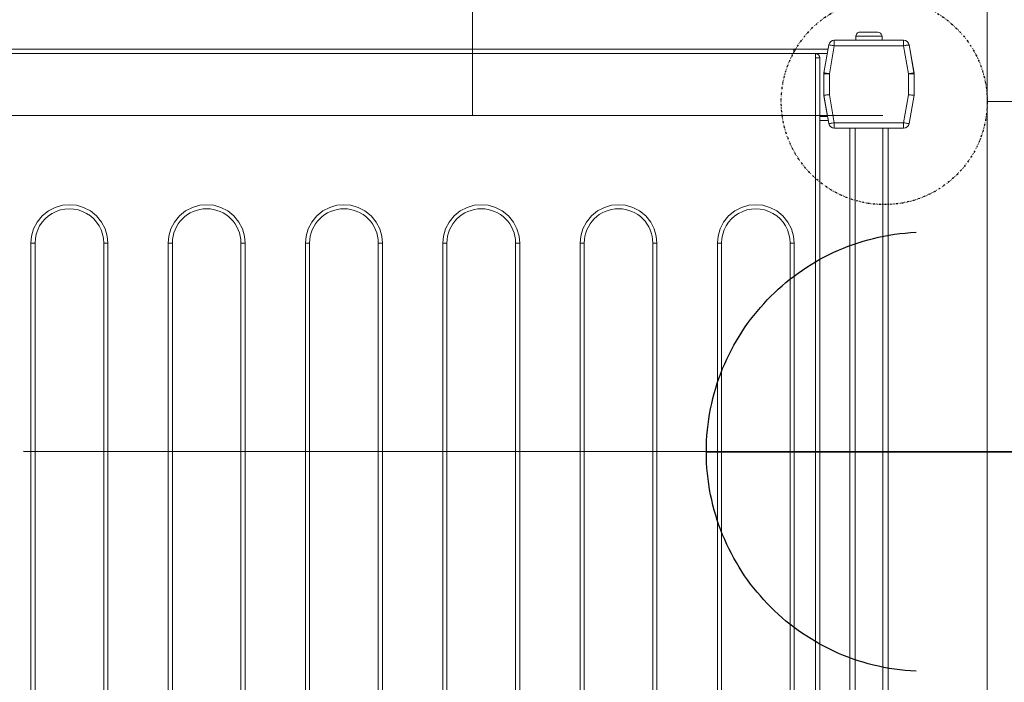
# Model space of a CAD drawing. Header units: centimetres. Extents: x -9388 to 91680, y -1419244 to 50347.
# Tile 45 of 183: x 15557 to 15915, y -710098 to -709857. Entities that reach past the tile are written whole.
import ezdxf
from ezdxf.enums import TextEntityAlignment as Align

# ---------------------------------------------------------------- set-up
doc = ezdxf.new("R2010")
doc.units = ezdxf.units.CM
doc.linetypes.add('DIVIDE2', pattern=[0.625, 0.25, -0.125, 0, -0.125, 0, -0.125])
doc.linetypes.add('PHANTOM', pattern=[2.5, 1.25, -0.25, 0.25, -0.25, 0.25, -0.25])
doc.layers.add('! Strefy Powierzchnie', color=7, linetype='Continuous')
for name, color, linetype, lineweight, true_color in [('Q_kd', 7, 'PHANTOM', 30, 0x01ff01), ('Q_ks', 7, 'DIVIDE2', 30, 0x997301), ('Wnętrze - umeblowanie_Nr_pióra__201', 7, 'Continuous', 5, 0x595959)]:
    doc.layers.add(name, color=color, linetype=linetype, lineweight=lineweight, true_color=true_color)
for name, color, linetype, lineweight in [('Q_opis', 3, 'Continuous', 13), ('Q_podkład', 8, 'Continuous', 9), ('Q_wys prowadzenia instalacji', 6, 'Continuous', 13), ('Ściany wewnętrzne_Nr_pióra__1', 7, 'Continuous', 13)]:
    doc.layers.add(name, color=color, linetype=linetype, lineweight=lineweight)
doc.styles.add('TT', font='ARIALN.TTF', dxfattribs={"height": 200})

# ---------------------------------------------------------------- blocks, each defined once
blk = doc.blocks.new('PAB.01_RZUT PRZYZIEMIA')
at = {"layer": '! Strefy Powierzchnie', "color": 8, "linetype": 'Continuous', "lineweight": 0, "flags": 128}
blk.add_lwpolyline([(44909.00372400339, -710284.2750460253), (45909.0037509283, -710284.2751148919), (45909.00384792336, -708884.2751148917), (44909.00382099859, -708884.2750460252)], close=True, dxfattribs=at)
at = {"layer": 'Wnętrze - umeblowanie_Nr_pióra__201', "color": 8, "linetype": 'Continuous'}
for p, q in [((45861.19385618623, -709862.5299528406), (45861.19385611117, -709864.0299528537)), ((45870.69385308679, -709862.5299533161), (45861.19385618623, -709862.5299528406)), ((45861.19385618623, -709862.5299528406), (45861.19385611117, -709864.0299528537)), ((45870.69385308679, -709862.5299533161), (45861.19385618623, -709862.5299528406)), ((45861.26245369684, -709862.2299528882), (45861.22416516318, -709862.2299528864)), ((45861.26245369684, -709862.2299528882), (45861.22416516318, -709862.2299528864)), ((45870.66355159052, -709862.2299533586), (45870.62525560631, -709862.2299533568)), ((45870.66355159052, -709862.2299533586), (45870.62525560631, -709862.2299533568)), ((45870.69385301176, -709864.0299533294), (45870.69385308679, -709862.5299533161)), ((45870.69385301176, -709864.0299533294), (45870.69385308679, -709862.5299533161)), ((45851.35236176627, -709865.6826559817), (45849.55823909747, -709875.8576334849)), ((45851.35236176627, -709865.6826559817), (45849.55823909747, -709875.8576334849)), ((45853.32198233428, -709866.0299525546), (45851.52785221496, -709876.2049293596)), ((45853.32198233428, -709866.0299525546), (45851.52785221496, -709876.2049293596)), ((45853.3219824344, -709864.0299524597), (45853.32198233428, -709866.0299525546)), ((45878.5655776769, -709864.0299537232), (45853.3219824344, -709864.0299524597)), ((45853.3219824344, -709864.0299524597), (45853.32198233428, -709866.0299525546)), ((45878.5655776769, -709864.0299537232), (45853.3219824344, -709864.0299524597)), ((45878.56557757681, -709866.0299538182), (45853.32198233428, -709866.0299525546)), ((45878.56557757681, -709866.0299538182), (45853.32198233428, -709866.0299525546)), ((45878.56557757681, -709866.0299538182), (45878.5655776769, -709864.0299537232)), ((45878.56557757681, -709866.0299538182), (45878.5655776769, -709864.0299537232)), ((45880.35970667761, -709876.2049308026), (45878.56557757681, -709866.0299538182)), ((45880.35970667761, -709876.2049308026), (45878.56557757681, -709866.0299538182)), ((45882.32931982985, -709875.8576351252), (45880.53519817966, -709865.6826574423)), ((45882.32931982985, -709875.8576351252), (45880.53519817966, -709865.6826574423)), ((45880.53534719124, -709865.6826574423), (45882.35985230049, -709876.0299540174)), ((45880.53534719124, -709865.6826574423), (45882.35985230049, -709876.0299540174)), ((44966.52785474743, -709867.2799081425), (45838.52785611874, -709867.2799517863)), ((44966.52785474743, -709867.2799081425), (45838.52785611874, -709867.2799517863)), ((44966.52785467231, -709868.7799079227), (45838.52785604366, -709868.7799515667)), ((45846.52785734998, -709868.8799522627), (45552.52785013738, -709868.879937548)), ((45838.52785604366, -709868.7799515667), (45838.52785611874, -709867.2799517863)), ((45838.52785611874, -709867.2799517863), (45851.07071483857, -709867.2799524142)), ((45838.52785604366, -709868.7799515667), (45838.52785611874, -709867.2799517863)), ((45838.52785611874, -709867.2799517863), (45851.07071483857, -709867.2799524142)), ((45838.52785603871, -709868.8799518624), (45838.52785604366, -709868.7799515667)), ((45838.52785604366, -709868.7799515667), (45850.8062266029, -709868.7799521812)), ((45838.52785603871, -709868.8799518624), (45838.52785604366, -709868.7799515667)), ((45838.52785604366, -709868.7799515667), (45850.8062266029, -709868.7799521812)), ((45846.52785734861, -709868.9079170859), (45846.52785734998, -709868.8799522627)), ((45846.52785734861, -709868.9079170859), (45846.52785734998, -709868.8799522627)), ((45846.52785727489, -709870.379952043), (45846.52785734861, -709868.9079170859)), ((45846.52785727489, -709870.379952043), (45846.52785734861, -709868.9079170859)), ((45846.52783765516, -710262.3799405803), (45846.52785727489, -709870.379952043)), ((45846.52783765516, -710262.3799405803), (45846.52785727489, -709870.379952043)), ((45848.02785286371, -709870.379952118), (45846.52785727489, -709870.379952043)), ((45848.02785286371, -709870.379952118), (45846.52785727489, -709870.379952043)), ((45848.02783324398, -710262.3799406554), (45848.02785286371, -709870.379952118)), ((45848.02783324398, -710262.3799406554), (45848.02785286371, -709870.379952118)), ((45849.52785561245, -709876.2049292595), (45849.52785522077, -709884.0299518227)), ((45849.52785561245, -709876.2049292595), (45849.52785522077, -709884.0299518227)), ((45849.52785562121, -709876.0299523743), (45849.55823909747, -709875.8576334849)), ((45849.52785562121, -709876.0299523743), (45849.55823909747, -709875.8576334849)), ((45849.52785561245, -709876.2049292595), (45849.52785562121, -709876.0299523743)), ((45849.52785561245, -709876.2049292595), (45849.52785562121, -709876.0299523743)), ((45851.52785221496, -709876.2049293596), (45849.52785561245, -709876.2049292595)), ((45851.52785221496, -709876.2049293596), (45849.52785561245, -709876.2049292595)), ((45851.52785221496, -709876.2049293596), (45851.5278518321, -709883.8549750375)), ((45851.52785221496, -709876.2049293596), (45851.5278518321, -709883.8549750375)), ((45880.35970629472, -709883.8549764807), (45880.35970667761, -709876.2049308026)), ((45880.35970629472, -709883.8549764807), (45880.35970667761, -709876.2049308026)), ((45882.35970328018, -709876.2049309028), (45880.35970667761, -709876.2049308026)), ((45882.35970328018, -709876.2049309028), (45880.35970667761, -709876.2049308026)), ((45882.3597028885, -709884.029953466), (45882.35970328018, -709876.2049309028)), ((45882.3597028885, -709884.029953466), (45882.35970328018, -709876.2049309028)), ((45882.35985230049, -709876.0299540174), (45882.35985190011, -709884.029953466)), ((45882.35985230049, -709876.0299540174), (45882.35985190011, -709884.029953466)), ((45849.52785520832, -709884.2799523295), (45849.52785522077, -709884.0299518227)), ((45849.52785522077, -709884.0299518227), (45851.35236033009, -709894.3772493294)), ((45849.52785520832, -709884.2799523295), (45849.52785522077, -709884.0299518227)), ((45849.52785522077, -709884.0299518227), (45851.35236033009, -709894.3772493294)), ((45851.5278518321, -709883.8549750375), (45853.3219809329, -709894.0299517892)), ((45851.5278518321, -709883.8549750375), (45853.3219809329, -709894.0299517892)), ((45878.5655761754, -709894.0299530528), (45880.35970629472, -709883.8549764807)), ((45878.5655761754, -709894.0299530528), (45880.35970629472, -709883.8549764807)), ((45880.53519674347, -709894.3772507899), (45882.3597028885, -709884.029953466)), ((45880.53519674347, -709894.3772507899), (45882.3597028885, -709884.029953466)), ((45882.35985190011, -709884.029953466), (45880.53534575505, -709894.3772507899)), ((45882.35985190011, -709884.029953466), (45880.53534575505, -709894.3772507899)), ((45850.85031053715, -709891.7799526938), (45849.52785520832, -709884.2799523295)), ((45850.85031053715, -709891.7799526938), (45849.52785520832, -709884.2799523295)), ((45848.02785179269, -709891.7799525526), (45850.85031053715, -709891.7799526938)), ((45848.02785179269, -709891.7799525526), (45850.85031053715, -709891.7799526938)), ((45848.02785171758, -709893.2799518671), (45851.1147986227, -709893.2799520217)), ((45848.02785171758, -709893.2799518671), (45851.1147986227, -709893.2799520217)), ((45853.3219809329, -709894.0299517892), (45853.32198083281, -709896.0299539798)), ((45853.3219809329, -709894.0299517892), (45878.5655761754, -709894.0299530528)), ((45853.3219809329, -709894.0299517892), (45853.32198083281, -709896.0299539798)), ((45853.3219809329, -709894.0299517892), (45878.5655761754, -709894.0299530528)), ((45878.56557607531, -709896.0299552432), (45878.5655761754, -709894.0299530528)), ((45878.56557607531, -709896.0299552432), (45878.5655761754, -709894.0299530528)), ((45853.32198083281, -709896.0299539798), (45878.56557607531, -709896.0299552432)), ((45853.32198083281, -709896.0299539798), (45878.56557607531, -709896.0299552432)), ((45858.94383676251, -710233.9424459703), (45858.9438536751, -709896.029954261)), ((45858.94383676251, -710233.9424459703), (45858.9438536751, -709896.029954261)), ((45860.94384081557, -710233.9424460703), (45860.94385772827, -709896.0299543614)), ((45860.94384081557, -710233.9424460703), (45860.94385772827, -709896.0299543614)), ((45870.94383872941, -710233.9424465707), (45870.94385564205, -709896.0299548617)), ((45870.94383872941, -710233.9424465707), (45870.94385564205, -709896.0299548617)), ((45872.943835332, -710233.9424466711), (45872.94385224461, -709896.0299549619)), ((45872.943835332, -710233.9424466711), (45872.94385224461, -709896.0299549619)), ((45560.72783844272, -710196.3799415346), (45560.72785138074, -709937.8799362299)), ((45560.72783844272, -710196.3799415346), (45560.72785138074, -709937.8799362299)), ((45560.72785138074, -709937.8799362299), (45562.22784697, -709937.879936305)), ((45560.72785138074, -709937.8799362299), (45562.22784697, -709937.879936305)), ((45562.22783403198, -710196.3799416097), (45562.22784697, -709937.879936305)), ((45562.22783403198, -710196.3799416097), (45562.22784697, -709937.879936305)), ((45587.22785293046, -709937.8799375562), (45587.22783999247, -710196.379942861)), ((45587.22785293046, -709937.8799375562), (45587.22783999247, -710196.379942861)), ((45587.22785293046, -709937.8799375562), (45588.72784851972, -709937.8799376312)), ((45587.22785293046, -709937.8799375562), (45588.72784851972, -709937.8799376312)), ((45588.72784851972, -709937.8799376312), (45588.7278355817, -710196.379942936)), ((45588.72784851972, -709937.8799376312), (45588.7278355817, -710196.379942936)), ((45610.72783546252, -710196.3799440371), (45610.72784840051, -709937.8799387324)), ((45610.72783546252, -710196.3799440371), (45610.72784840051, -709937.8799387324)), ((45610.72784840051, -709937.8799387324), (45612.22785889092, -709937.8799388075)), ((45610.72784840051, -709937.8799387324), (45612.22785889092, -709937.8799388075)), ((45612.22784595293, -710196.3799441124), (45612.22785889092, -709937.8799388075)), ((45612.22784595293, -710196.3799441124), (45612.22785889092, -709937.8799388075)), ((45637.2278499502, -709937.8799400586), (45637.22783701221, -710196.3799453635)), ((45637.2278499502, -709937.8799400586), (45637.22783701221, -710196.3799453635)), ((45637.2278499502, -709937.8799400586), (45638.72784553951, -709937.8799401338)), ((45637.2278499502, -709937.8799400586), (45638.72784553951, -709937.8799401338)), ((45638.72784553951, -709937.8799401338), (45638.72783260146, -710196.3799454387)), ((45638.72784553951, -709937.8799401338), (45638.72783260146, -710196.3799454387)), ((45660.72783993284, -710196.3799465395), (45660.72785287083, -709937.8799412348)), ((45660.72783993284, -710196.3799465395), (45660.72785287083, -709937.8799412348)), ((45660.72785287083, -709937.8799412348), (45662.22785591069, -709937.8799413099)), ((45660.72785287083, -709937.8799412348), (45662.22785591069, -709937.8799413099)), ((45662.22784297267, -710196.3799466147), (45662.22785591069, -709937.8799413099)), ((45662.22784297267, -710196.3799466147), (45662.22785591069, -709937.8799413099)), ((45687.22785442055, -709937.879942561), (45687.22784148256, -710196.379947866)), ((45687.22785442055, -709937.879942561), (45687.22784148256, -710196.379947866)), ((45687.22785442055, -709937.879942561), (45688.72785000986, -709937.8799426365)), ((45687.22785442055, -709937.879942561), (45688.72785000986, -709937.8799426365)), ((45688.72785000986, -709937.8799426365), (45688.72783707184, -710196.3799479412)), ((45688.72785000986, -709937.8799426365), (45688.72783707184, -710196.3799479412)), ((45710.72784067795, -710196.3799490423), (45710.72785361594, -709937.8799437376)), ((45710.72784067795, -710196.3799490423), (45710.72785361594, -709937.8799437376)), ((45710.72785361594, -709937.8799437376), (45712.22785293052, -709937.8799438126)), ((45710.72785361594, -709937.8799437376), (45712.22785293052, -709937.8799438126)), ((45712.2278399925, -710196.3799491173), (45712.22785293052, -709937.8799438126)), ((45712.2278399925, -710196.3799491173), (45712.22785293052, -709937.8799438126)), ((45737.22785330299, -709937.8799450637), (45737.22784036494, -710196.3799503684)), ((45737.22785330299, -709937.8799450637), (45737.22784036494, -710196.3799503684)), ((45737.22785330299, -709937.8799450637), (45738.72785261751, -709937.8799451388)), ((45737.22785330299, -709937.8799450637), (45738.72785261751, -709937.8799451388)), ((45738.72785261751, -709937.8799451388), (45738.72783967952, -710196.3799504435)), ((45738.72785261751, -709937.8799451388), (45738.72783967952, -710196.3799504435)), ((45760.72783956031, -710196.3799515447), (45760.7278524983, -709937.8799462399)), ((45760.72783956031, -710196.3799515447), (45760.7278524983, -709937.8799462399)), ((45760.7278524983, -709937.8799462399), (45762.22785251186, -709937.8799463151)), ((45760.7278524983, -709937.8799462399), (45762.22785251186, -709937.8799463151)), ((45762.22783957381, -710196.3799516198), (45762.22785251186, -709937.8799463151)), ((45762.22783957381, -710196.3799516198), (45762.22785251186, -709937.8799463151)), ((45787.22785218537, -709937.8799475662), (45787.22783924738, -710196.3799528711)), ((45787.22785218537, -709937.8799475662), (45787.22783924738, -710196.3799528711)), ((45787.22785218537, -709937.8799475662), (45788.72785336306, -709937.8799476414)), ((45787.22785218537, -709937.8799475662), (45788.72785336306, -709937.8799476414)), ((45788.72785336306, -709937.8799476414), (45788.72784042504, -710196.3799529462)), ((45788.72785336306, -709937.8799476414), (45788.72784042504, -710196.3799529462)), ((45810.72783844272, -710196.3799540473), (45810.72785138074, -709937.8799487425)), ((45810.72783844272, -710196.3799540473), (45810.72785138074, -709937.8799487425)), ((45810.72785138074, -709937.8799487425), (45812.22785442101, -709937.8799488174)), ((45810.72785138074, -709937.8799487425), (45812.22785442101, -709937.8799488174)), ((45812.22784148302, -710196.3799541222), (45812.22785442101, -709937.8799488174)), ((45812.22784148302, -710196.3799541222), (45812.22785442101, -709937.8799488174)), ((45837.22785293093, -709937.8799500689), (45837.22783999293, -710196.3799553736)), ((45837.22785293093, -709937.8799500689), (45837.22783999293, -710196.3799553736)), ((45837.22785293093, -709937.8799500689), (45838.72785597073, -709937.8799501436)), ((45837.22785293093, -709937.8799500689), (45838.72785597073, -709937.8799501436)), ((45838.72785597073, -709937.8799501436), (45838.72784303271, -710196.3799554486)), ((45838.72785597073, -709937.8799501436), (45838.72784303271, -710196.3799554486))]:
    blk.add_line(p, q, dxfattribs=at)
at = {"layer": 'Wnętrze - umeblowanie_Nr_pióra__201', "color": 8, "linetype": 'Continuous', "flags": 128}
for points in [[(45862.74972375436, -709861.0299529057), (45862.2417804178, -709861.1158748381), (45861.79105008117, -709861.3658152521), (45861.45371012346, -709861.7479978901), (45861.26245370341, -709862.2299528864)], [(45862.74972375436, -709861.0299529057), (45862.2417804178, -709861.1158748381), (45861.79105008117, -709861.3658152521), (45861.45371012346, -709861.7479978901), (45861.26245370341, -709862.2299528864)], [(45869.13799311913, -709861.0299532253), (45868.76223053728, -709861.0299532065), (45868.01900531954, -709861.0299531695), (45867.01413806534, -709861.0299531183), (45865.94385470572, -709861.0299530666), (45864.87357880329, -709861.0299530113), (45863.86870409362, -709861.0299529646), (45863.1254788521, -709861.0299529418), (45862.74972390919, -709861.0299528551)], [(45869.13799311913, -709861.0299532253), (45868.76223053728, -709861.0299532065), (45868.01900531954, -709861.0299531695), (45867.01413806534, -709861.0299531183), (45865.94385470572, -709861.0299530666), (45864.87357880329, -709861.0299530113), (45863.86870409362, -709861.0299529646), (45863.1254788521, -709861.0299529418), (45862.74972390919, -709861.0299528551)], [(45870.62525560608, -709862.2299533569), (45870.44291757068, -709861.7626554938), (45870.11641079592, -709861.3819701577), (45869.68095417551, -709861.1285882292), (45869.13799311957, -709861.0299532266)], [(45870.62525560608, -709862.2299533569), (45870.44291757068, -709861.7626554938), (45870.11641079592, -709861.3819701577), (45869.68095417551, -709861.1285882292), (45869.13799311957, -709861.0299532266)], [(45853.32198233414, -709866.0299525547), (45852.93772609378, -709865.962198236), (45852.56823690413, -709865.8970478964), (45852.22772302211, -709865.8370049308), (45851.92925276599, -709865.7843768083), (45851.68430748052, -709865.7411860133), (45851.50228979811, -709865.7090923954), (45851.35236176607, -709865.6826559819)], [(45853.32198233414, -709866.0299525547), (45852.93772609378, -709865.962198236), (45852.56823690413, -709865.8970478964), (45852.22772302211, -709865.8370049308), (45851.92925276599, -709865.7843768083), (45851.68430748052, -709865.7411860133), (45851.50228979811, -709865.7090923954), (45851.35236176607, -709865.6826559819)], [(45880.4973492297, -709865.689330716), (45880.38527014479, -709865.709093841), (45880.20325245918, -709865.7411874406), (45879.95830716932, -709865.7843782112), (45879.65983690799, -709865.8370063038), (45879.31932301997, -709865.8970492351), (45878.94983382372, -709865.9621995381), (45878.56557757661, -709866.0299538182)], [(45880.4973492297, -709865.689330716), (45880.38527014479, -709865.709093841), (45880.20325245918, -709865.7411874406), (45879.95830716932, -709865.7843782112), (45879.65983690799, -709865.8370063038), (45879.31932301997, -709865.8970492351), (45878.94983382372, -709865.9621995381), (45878.56557757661, -709866.0299538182)], [(45846.83300326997, -709868.9479052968), (45846.52785727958, -709868.9078276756)], [(45846.83300326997, -709868.9479052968), (45846.52785727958, -709868.9078276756)], [(45848.02771875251, -709870.4000100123), (45847.92858135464, -709869.855451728), (45847.61632009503, -709869.3780231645), (45847.38898798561, -709869.1886852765), (45847.12432848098, -709869.0431567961), (45846.8330033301, -709868.9479052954)], [(45848.02771875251, -709870.4000100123), (45847.92858135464, -709869.855451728), (45847.61632009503, -709869.3780231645), (45847.38898798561, -709869.1886852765), (45847.12432848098, -709869.0431567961), (45846.8330033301, -709868.9479052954)], [(45849.59608804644, -709875.8643064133), (45849.70816712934, -709875.8840700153), (45849.89017736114, -709875.9161634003), (45850.13513009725, -709875.9593544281), (45850.43359290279, -709876.0119825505), (45850.77411423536, -709876.0720249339), (45851.14360342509, -709876.1371756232), (45851.52785221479, -709876.2049293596)], [(45849.59608804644, -709875.8643064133), (45849.70816712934, -709875.8840700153), (45849.89017736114, -709875.9161634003), (45850.13513009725, -709875.9593544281), (45850.43359290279, -709876.0119825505), (45850.77411423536, -709876.0720249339), (45851.14360342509, -709876.1371756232), (45851.52785221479, -709876.2049293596)], [(45880.35970667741, -709876.2049308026), (45880.74395547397, -709876.1371771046), (45881.11344467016, -709876.0720264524), (45881.45396600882, -709876.0119841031), (45881.75242881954, -709875.9593560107), (45881.99738155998, -709875.9161650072), (45882.17939179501, -709875.8840716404), (45882.32931982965, -709875.8576351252)], [(45880.35970667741, -709876.2049308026), (45880.74395547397, -709876.1371771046), (45881.11344467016, -709876.0720264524), (45881.45396600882, -709876.0119841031), (45881.75242881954, -709875.9593560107), (45881.99738155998, -709875.9161650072), (45882.17939179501, -709875.8840716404), (45882.32931982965, -709875.8576351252)], [(45851.5278518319, -709883.8549750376), (45851.18055791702, -709883.8853603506), (45850.84381402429, -709883.9148199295), (45850.52785725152, -709883.9424634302), (45850.24227649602, -709883.9674489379), (45849.99576658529, -709883.9890146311), (45849.79580790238, -709884.0065104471), (45849.64847267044, -709884.0193999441), (45849.5278552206, -709884.0299518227)], [(45851.5278518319, -709883.8549750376), (45851.18055791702, -709883.8853603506), (45850.84381402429, -709883.9148199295), (45850.52785725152, -709883.9424634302), (45850.24227649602, -709883.9674489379), (45849.99576658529, -709883.9890146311), (45849.79580790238, -709884.0065104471), (45849.64847267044, -709884.0193999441), (45849.5278552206, -709884.0299518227)], [(45882.32127279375, -709884.0265913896), (45882.20746517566, -709884.016633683), (45882.0226386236, -709884.0004640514), (45881.77391589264, -709883.9787046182), (45881.47084117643, -709883.9521879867), (45881.12506718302, -709883.9219367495), (45880.74988574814, -709883.8891131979), (45880.35970629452, -709883.8549764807)], [(45882.32127279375, -709884.0265913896), (45882.20746517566, -709884.016633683), (45882.0226386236, -709884.0004640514), (45881.77391589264, -709883.9787046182), (45881.47084117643, -709883.9521879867), (45881.12506718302, -709883.9219367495), (45880.74988574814, -709883.8891131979), (45880.35970629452, -709883.8549764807)], [(45851.11479862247, -709893.2799520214), (45851.09466715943, -709893.1657718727), (45851.07022181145, -709893.0271575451), (45851.03732750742, -709892.8406117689), (45850.9972508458, -709892.6133075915), (45850.95152664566, -709892.3539770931), (45850.90190579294, -709892.0725872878), (45850.85031053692, -709891.7799526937)], [(45851.11479862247, -709893.2799520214), (45851.09466715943, -709893.1657718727), (45851.07022181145, -709893.0271575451), (45851.03732750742, -709892.8406117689), (45850.9972508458, -709892.6133075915), (45850.95152664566, -709892.3539770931), (45850.90190579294, -709892.0725872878), (45850.85031053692, -709891.7799526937)], [(45851.39020927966, -709894.3705754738), (45851.5022883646, -709894.3508128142), (45851.68430605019, -709894.3187194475), (45851.92925134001, -709894.275528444), (45852.22772160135, -709894.2228994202), (45852.56823548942, -709894.1628570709), (45852.93772468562, -709894.09770735), (45853.32198093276, -709894.0299517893)], [(45851.39020927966, -709894.3705754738), (45851.5022883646, -709894.3508128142), (45851.68430605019, -709894.3187194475), (45851.92925134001, -709894.275528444), (45852.22772160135, -709894.2228994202), (45852.56823548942, -709894.1628570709), (45852.93772468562, -709894.09770735), (45853.32198093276, -709894.0299517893)], [(45878.56557617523, -709894.0299530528), (45878.9498324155, -709894.0977086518), (45879.3193216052, -709894.1628584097), (45879.65983548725, -709894.2229007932), (45879.95830574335, -709894.2755298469), (45880.20325102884, -709894.3187208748), (45880.38526871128, -709894.35081426), (45880.53519674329, -709894.3772507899)], [(45878.56557617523, -709894.0299530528), (45878.9498324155, -709894.0977086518), (45879.3193216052, -709894.1628584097), (45879.65983548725, -709894.2229007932), (45879.95830574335, -709894.2755298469), (45880.20325102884, -709894.3187208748), (45880.38526871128, -709894.35081426), (45880.53519674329, -709894.3772507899)], [(45560.72785138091, -709937.8799362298), (45560.96157622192, -709935.3324560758), (45561.71082163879, -709932.7266155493), (45563.00991989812, -709930.2190035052), (45564.82835341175, -709927.9804394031), (45567.06691024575, -709926.1620023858), (45569.57452240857, -709924.8629006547), (45572.18037791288, -709924.1136629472), (45574.72785067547, -709923.8799383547), (45577.27533835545, -709924.113663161), (45579.88117882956, -709924.862901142), (45582.38879086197, -709926.1620031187), (45584.62734755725, -709927.9804403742), (45586.44579565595, -709930.2190046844), (45587.74489355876, -709932.7266168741), (45588.49412401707, -709935.3324574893), (45588.72784716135, -709937.8799374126)], [(45560.72785138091, -709937.8799362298), (45560.96157622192, -709935.3324560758), (45561.71082163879, -709932.7266155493), (45563.00991989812, -709930.2190035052), (45564.82835341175, -709927.9804394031), (45567.06691024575, -709926.1620023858), (45569.57452240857, -709924.8629006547), (45572.18037791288, -709924.1136629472), (45574.72785067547, -709923.8799383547), (45577.27533835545, -709924.113663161), (45579.88117882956, -709924.862901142), (45582.38879086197, -709926.1620031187), (45584.62734755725, -709927.9804403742), (45586.44579565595, -709930.2190046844), (45587.74489355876, -709932.7266168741), (45588.49412401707, -709935.3324574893), (45588.72784716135, -709937.8799374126)], [(45610.72784840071, -709937.8799387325), (45610.96157324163, -709935.3324585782), (45611.7108186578, -709932.7266180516), (45613.00991691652, -709930.2190060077), (45614.82836533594, -709927.9804419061), (45617.06692217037, -709926.1620048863), (45619.57453434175, -709924.8629031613), (45622.18037491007, -709924.1136654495), (45624.7278476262, -709923.8799408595), (45627.27533530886, -709924.1136656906), (45629.88117578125, -709924.8629036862), (45632.38878775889, -709926.1620056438), (45634.62734437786, -709927.980442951), (45636.4457925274, -709930.2190072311), (45637.74489076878, -709932.7266193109), (45638.49412115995, -709935.3324598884), (45638.72784487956, -709937.8799400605)], [(45610.72784840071, -709937.8799387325), (45610.96157324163, -709935.3324585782), (45611.7108186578, -709932.7266180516), (45613.00991691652, -709930.2190060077), (45614.82836533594, -709927.9804419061), (45617.06692217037, -709926.1620048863), (45619.57453434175, -709924.8629031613), (45622.18037491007, -709924.1136654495), (45624.7278476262, -709923.8799408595), (45627.27533530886, -709924.1136656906), (45629.88117578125, -709924.8629036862), (45632.38878775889, -709926.1620056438), (45634.62734437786, -709927.980442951), (45636.4457925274, -709930.2190072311), (45637.74489076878, -709932.7266193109), (45638.49412115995, -709935.3324598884), (45638.72784487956, -709937.8799400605)], [(45660.72785287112, -709937.8799412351), (45660.96157771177, -709935.3324610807), (45661.71081567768, -709932.7266205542), (45663.00991393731, -709930.21900851), (45664.82835490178, -709927.9804444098), (45667.06691918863, -709926.1620073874), (45669.5745239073, -709924.8629056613), (45672.18037193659, -709924.1136679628), (45674.72785213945, -709923.8799433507), (45677.27533227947, -709924.1136682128), (45679.88118026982, -709924.8629061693), (45682.38879234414, -709926.1620081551), (45684.62734883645, -709927.9804453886), (45686.44578952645, -709930.2190096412), (45687.74488750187, -709932.7266219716), (45688.49412567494, -709935.3324623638), (45688.72785176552, -709937.8799419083)], [(45660.72785287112, -709937.8799412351), (45660.96157771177, -709935.3324610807), (45661.71081567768, -709932.7266205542), (45663.00991393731, -709930.21900851), (45664.82835490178, -709927.9804444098), (45667.06691918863, -709926.1620073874), (45669.5745239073, -709924.8629056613), (45672.18037193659, -709924.1136679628), (45674.72785213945, -709923.8799433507), (45677.27533227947, -709924.1136682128), (45679.88118026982, -709924.8629061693), (45682.38879234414, -709926.1620081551), (45684.62734883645, -709927.9804453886), (45686.44578952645, -709930.2190096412), (45687.74488750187, -709932.7266219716), (45688.49412567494, -709935.3324623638), (45688.72785176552, -709937.8799419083)], [(45710.72785361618, -709937.8799437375), (45710.96157845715, -709935.3324635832), (45711.71081642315, -709932.7266230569), (45713.00991468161, -709930.2190110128), (45714.82835937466, -709927.9804469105), (45717.0669162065, -709926.1620098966), (45719.57452835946, -709924.8629081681), (45722.18036901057, -709924.1136704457), (45724.72785289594, -709923.8799458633), (45727.275336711, -709924.1136707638), (45729.88118100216, -709924.8629087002), (45732.38878930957, -709926.1620106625), (45734.62734776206, -709927.9804479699), (45736.44579046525, -709930.2190121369), (45737.7448883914, -709932.7266243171), (45738.4941282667, -709935.3324648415), (45738.72785137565, -709937.8799451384)], [(45710.72785361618, -709937.8799437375), (45710.96157845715, -709935.3324635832), (45711.71081642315, -709932.7266230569), (45713.00991468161, -709930.2190110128), (45714.82835937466, -709927.9804469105), (45717.0669162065, -709926.1620098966), (45719.57452835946, -709924.8629081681), (45722.18036901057, -709924.1136704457), (45724.72785289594, -709923.8799458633), (45727.275336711, -709924.1136707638), (45729.88118100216, -709924.8629087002), (45732.38878930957, -709926.1620106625), (45734.62734776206, -709927.9804479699), (45736.44579046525, -709930.2190121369), (45737.7448883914, -709932.7266243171), (45738.4941282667, -709935.3324648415), (45738.72785137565, -709937.8799451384)], [(45760.72785249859, -709937.8799462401), (45760.96157733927, -709935.3324660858), (45761.71081670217, -709932.7266255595), (45763.00991589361, -709930.2190135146), (45764.82835814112, -709927.9804494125), (45767.06691660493, -709926.1620123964), (45769.57452725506, -709924.8629106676), (45772.18037068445, -709924.1136729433), (45774.72785364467, -709923.8799483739), (45777.27533571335, -709924.1136732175), (45779.88117892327, -709924.8629112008), (45782.38879018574, -709926.162013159), (45784.62734863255, -709927.9804504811), (45786.44578905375, -709930.2190147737), (45787.74488926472, -709932.7266269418), (45788.49412914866, -709935.3324675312), (45788.72785302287, -709937.8799478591)], [(45760.72785249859, -709937.8799462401), (45760.96157733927, -709935.3324660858), (45761.71081670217, -709932.7266255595), (45763.00991589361, -709930.2190135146), (45764.82835814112, -709927.9804494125), (45767.06691660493, -709926.1620123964), (45769.57452725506, -709924.8629106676), (45772.18037068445, -709924.1136729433), (45774.72785364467, -709923.8799483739), (45777.27533571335, -709924.1136732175), (45779.88117892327, -709924.8629112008), (45782.38879018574, -709926.162013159), (45784.62734863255, -709927.9804504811), (45786.44578905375, -709930.2190147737), (45787.74488926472, -709932.7266269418), (45788.49412914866, -709935.3324675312), (45788.72785302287, -709937.8799478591)], [(45810.72785138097, -709937.8799487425), (45810.96157622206, -709935.3324685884), (45811.71081791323, -709932.7266280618), (45813.00991617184, -709930.2190160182), (45814.82835713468, -709927.9804519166), (45817.06691769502, -709926.1620148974), (45819.57452615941, -709924.8629131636), (45822.18037044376, -709924.1136754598), (45824.72785438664, -709923.8799508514), (45827.27533450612, -709924.1136757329), (45829.88117867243, -709924.8629137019), (45832.38879074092, -709926.1620156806), (45834.62734736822, -709927.9804528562), (45836.44578825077, -709930.2190171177), (45837.74488606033, -709932.7266293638), (45838.49413150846, -709935.3324697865), (45838.7278578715, -709937.8799498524)], [(45810.72785138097, -709937.8799487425), (45810.96157622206, -709935.3324685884), (45811.71081791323, -709932.7266280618), (45813.00991617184, -709930.2190160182), (45814.82835713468, -709927.9804519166), (45817.06691769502, -709926.1620148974), (45819.57452615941, -709924.8629131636), (45822.18037044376, -709924.1136754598), (45824.72785438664, -709923.8799508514), (45827.27533450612, -709924.1136757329), (45829.88117867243, -709924.8629137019), (45832.38879074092, -709926.1620156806), (45834.62734736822, -709927.9804528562), (45836.44578825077, -709930.2190171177), (45837.74488606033, -709932.7266293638), (45838.49413150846, -709935.3324697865), (45838.7278578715, -709937.8799498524)]]:
    blk.add_lwpolyline(points, dxfattribs=at)
at = {"layer": 'Wnętrze - umeblowanie_Nr_pióra__201', "color": 8, "linetype": 'Continuous'}
for centre, radius, start, end in [((45862.69385636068, -709862.5299529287), 1.499999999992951, 168.4630380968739, 179.9999971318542), ((45862.69385636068, -709862.5299529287), 1.499999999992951, 168.4630380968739, 179.9999971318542), ((45869.19385636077, -709862.5299532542), 1.499999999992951, 359.9999971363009, 11.53695616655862), ((45869.19385636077, -709862.5299532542), 1.499999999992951, 359.9999971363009, 11.53695616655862), ((45853.32197921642, -709866.0299524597), 2.00000000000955, 89.99999713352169, 169.9999971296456), ((45853.32197921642, -709866.0299524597), 2.00000000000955, 89.99999713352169, 169.9999971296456), ((45878.56558069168, -709866.0299537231), 2.00000000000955, 9.999997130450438, 89.99999713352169), ((45878.56558069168, -709866.0299537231), 2.00000000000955, 9.999997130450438, 89.99999713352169), ((45878.56573315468, -709866.0299537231), 2.00000000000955, 9.999997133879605, 89.99999713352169), ((45878.56573315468, -709866.0299537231), 2.00000000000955, 9.999997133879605, 89.99999713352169), ((45851.52785567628, -709876.2049296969), 2.00000000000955, 169.99999713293, 179.9999971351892), ((45851.52785567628, -709876.2049296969), 2.00000000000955, 169.99999713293, 179.9999971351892), ((45880.35970321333, -709876.2049311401), 2.00000000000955, 359.9999971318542, 9.99999713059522), ((45880.35970321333, -709876.2049311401), 2.00000000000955, 359.9999971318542, 9.99999713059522), ((45853.32197781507, -709894.0299524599), 2.00000000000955, 189.9999971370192, 269.9999971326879), ((45853.32197781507, -709894.0299524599), 2.00000000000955, 189.9999971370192, 269.9999971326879), ((45878.56557929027, -709894.0299537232), 2.00000000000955, 269.9999971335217, 349.99999713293), ((45878.56557929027, -709894.0299537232), 2.00000000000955, 269.9999971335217, 349.99999713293), ((45878.56573175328, -709894.0299537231), 2.00000000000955, 269.9999971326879, 349.9999971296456), ((45878.56573175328, -709894.0299537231), 2.00000000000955, 269.9999971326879, 349.9999971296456), ((45574.72785258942, -709937.8799385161), 12.49999999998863, 359.9999971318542, 179.9999971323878), ((45574.72785258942, -709937.8799385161), 12.49999999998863, 359.9999971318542, 179.9999971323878), ((45624.72785258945, -709937.8799410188), 12.50000000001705, 359.9999971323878, 179.9999971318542), ((45624.72785258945, -709937.8799410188), 12.50000000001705, 359.9999971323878, 179.9999971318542), ((45674.72785258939, -709937.879943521), 12.50000000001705, 359.9999971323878, 179.9999971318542), ((45674.72785258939, -709937.879943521), 12.50000000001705, 359.9999971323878, 179.9999971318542), ((45724.72785258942, -709937.8799460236), 12.50000000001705, 359.9999971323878, 179.9999971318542), ((45724.72785258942, -709937.8799460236), 12.50000000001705, 359.9999971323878, 179.9999971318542), ((45774.72785258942, -709937.8799485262), 12.50000000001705, 359.9999971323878, 179.9999971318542), ((45774.72785258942, -709937.8799485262), 12.50000000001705, 359.9999971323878, 179.9999971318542), ((45824.72785258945, -709937.8799510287), 12.50000000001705, 359.9999971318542, 179.9999971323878), ((45824.72785258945, -709937.8799510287), 12.50000000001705, 359.9999971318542, 179.9999971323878)]:
    blk.add_arc(centre, radius, start, end, dxfattribs=at)
at = {"layer": 'Ściany wewnętrzne_Nr_pióra__1', "color": 8, "linetype": 'Continuous', "flags": 128}
blk.add_lwpolyline([(44859.00381026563, -709098.7638523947), (44909.00381026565, -709098.7638548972), (44909.00382099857, -708884.2750648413), (45909.00382099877, -708884.2751148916), (45909.0037509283, -710284.2751148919), (44909.0037509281, -710284.2750648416), (44909.00377522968, -709798.7638548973), (44859.00377522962, -709798.7638523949), (44859.0037484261, -710334.2750623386), (45959.00374842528, -710334.2751173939), (45959.00382350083, -708834.2751173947), (44859.00382350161, -708834.2750623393)], close=True, dxfattribs=at)
blk = doc.blocks.new('fewfer')
at = {"layer": 'Q_kd'}
for p, q in [((170.7811595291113, -76.36457787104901), (170.8704246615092, -76.4538430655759)), ((170.8704246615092, -76.4538430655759), (170.8704246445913, -76.49524305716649))]:
    blk.add_line(p, q, dxfattribs=at)
at = {"layer": 'Q_kd', "extrusion": (3.7030202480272e-18, -1.291926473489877e-18, -1)}
for centre, start, end in [((-170.8377280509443, -76.42114643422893), 317.591487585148, 132.4085542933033), ((-170.8704246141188, -76.57524305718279), 2.591488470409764, 177.408555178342)]:
    blk.add_arc(centre, 0.08000000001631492, start, end, dxfattribs=at)

msp = doc.modelspace()

# ---------------------------------------------------------------- block references
at = {"layer": 'Q_podkład'}
msp.add_blockref('PAB.01_RZUT PRZYZIEMIA', (-30000, 0), dxfattribs=at)

# ---------------------------------------------------------------- next in the draw order: linework, layer by layer
at = {"layer": 'Q_kd', "ltscale": 300}
msp.add_line((15932.99633105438, -710013.8487849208, -0.0001413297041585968), (10600.74118649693, -710013.1730071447, -9.755054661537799e-06), dxfattribs=at)
at = {"layer": 'Q_ks', "ltscale": 3}
msp.add_circle((15871.50377849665, -709886.3612027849), 37.5, dxfattribs=at)
at = {"layer": 'Q_opis', "lineweight": 9}
msp.add_line((15909.00377849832, -709886.3370547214), (18691.21269817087, -709886.337247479), dxfattribs=at)
at = {"layer": 'Q_wys prowadzenia instalacji', "ltscale": 10}
msp.add_line((15870.94385587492, -709891.3772296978), (15525.78237421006, -709891.3772274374), dxfattribs=at)
at = {"layer": 'Q_wys prowadzenia instalacji'}
msp.add_3dface([(15721.50373895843, -709891.3772274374), (15101.50373895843, -709891.3772274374), (15101.50373895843, -709646.3772274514), (15721.50373895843, -709646.3772274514)], dxfattribs=at)

# ---------------------------------------------------------------- next in the draw order: block references
at = {"layer": 'Q_kd', "lineweight": 40, "ltscale": 0.2, "xscale": -1000, "yscale": -1000, "zscale": 1000, "rotation": 224.9997855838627}
msp.add_blockref('fewfer', (-158951.9464993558, -776775.7994220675, 4.11393139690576e-06), dxfattribs=at)

# ---------------------------------------------------------------- next in the draw order: texts
at = {"layer": 'Q_wys prowadzenia instalacji', "style": 'TT', "width": 0.8}
msp.add_text('-0,70m', height=180, dxfattribs=at).set_placement((15411.08880240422, -709763.1350378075, 6.36233916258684), align=Align.MIDDLE_CENTER)

doc.saveas('drawing.dxf')
